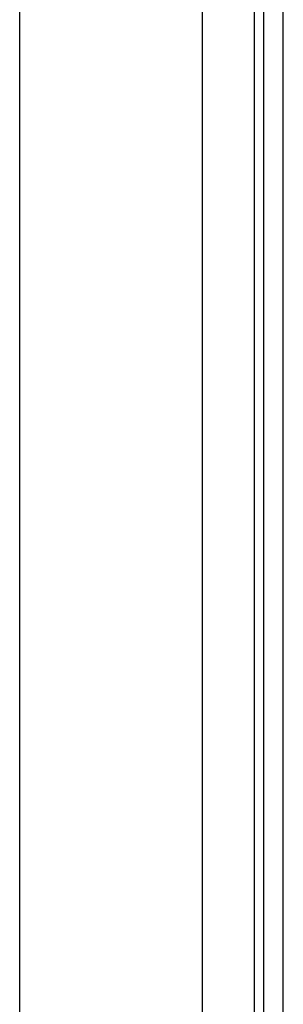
# Model space of a CAD drawing. Header units: inches. Extents: x 11 to 342, y 26 to 169.
# Tile 62 of 149: x 81.421 to 82.323, y 88.392 to 91.759. Entities that reach past the tile are written whole.
import ezdxf

# ---------------------------------------------------------------- set-up
doc = ezdxf.new("R2010")
doc.units = ezdxf.units.IN
doc.header["$MEASUREMENT"] = 0
doc.layers.add('Visible Edges(ANSI)', color=7, linetype='Continuous', lineweight=25)
doc.layers.add('Visible Tangent Edges(ANSI)', color=7, linetype='Continuous', lineweight=25)

msp = doc.modelspace()

# ---------------------------------------------------------------- linework, layer by layer
at = {"layer": 'Visible Edges(ANSI)'}
for p, q in [((82.2554, 111.8629), (82.2554, 85.2599)), ((82.3234, 85.2599), (82.3234, 111.8629)), ((81.4209, 86.0579), (81.4209, 111.2579)), ((82.0459, 111.2579), (82.0459, 86.0579))]:
    msp.add_line(p, q, dxfattribs=at)
at = {"layer": 'Visible Tangent Edges(ANSI)'}
msp.add_line((82.2244, 85.1429), (82.2244, 111.8629), dxfattribs=at)

doc.saveas('drawing.dxf')
